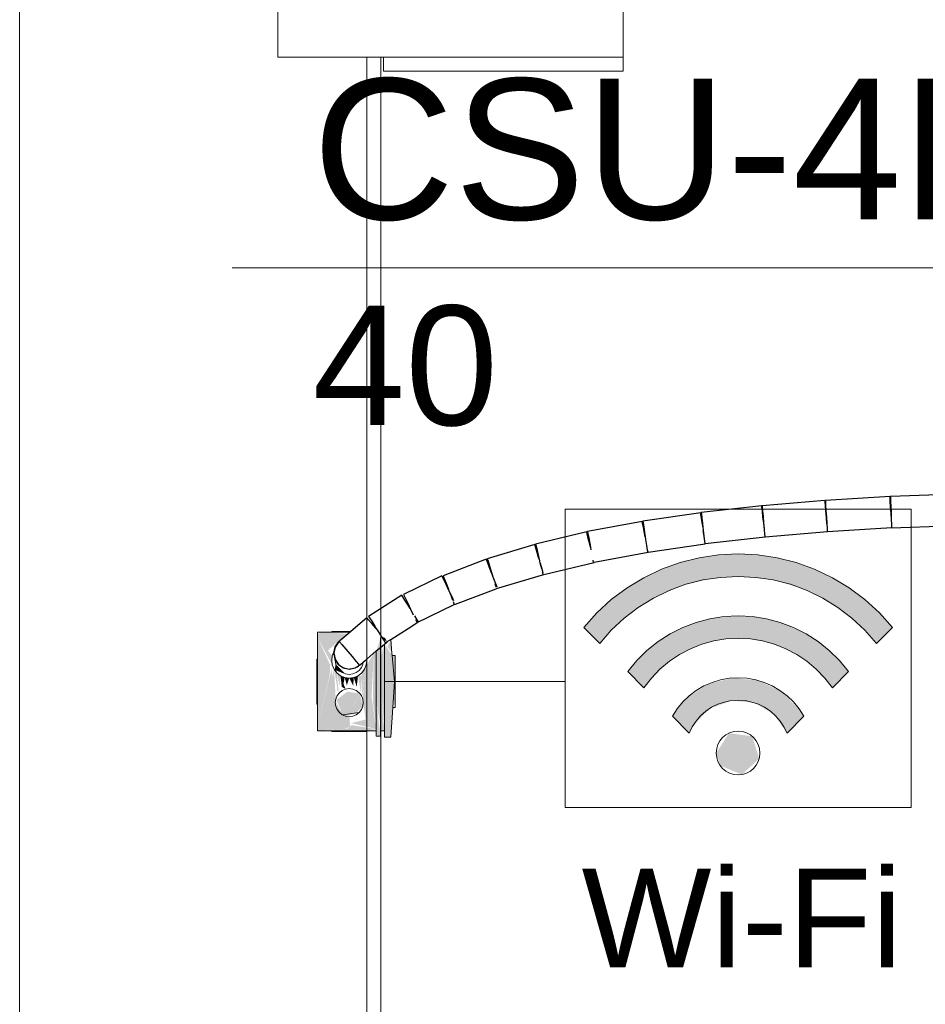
# Model space of a CAD drawing. Header units: millimetres. Extents: x 4476663 to 4477054, y -30323851 to -30323414.
# Tile 136 of 256: x 4476946.38 to 4476947.67, y -30323765.75 to -30323764.35. Entities that reach past the tile are written whole.
import ezdxf

# ---------------------------------------------------------------- set-up
doc = ezdxf.new("R2010")
doc.units = ezdxf.units.MM
doc.linetypes.add('HIDDEN2', pattern=[4.7625, 3.175, -1.5875])
doc.linetypes.add('NULL', pattern=[0])
for name, color, linetype, lineweight in [('CE-Caixa', 9, 'Continuous', 18), ('CE-Condutos (Teto)', 1, 'Continuous', 25), ('CE-Textos fios', 7, 'Continuous', 9), ('DI-Detalhes', 3, 'HIDDEN2', 9), ('IFC-Parede padrão-Contorno', 44, 'Continuous', 5), ('IFC-Parede-Contorno', 42, 'Continuous', 5), ('P-Simbol', 5, 'Continuous', 20)]:
    doc.layers.add(name, color=color, linetype=linetype, lineweight=lineweight)
doc.styles.add('ARIAL', font='arial.ttf')

msp = doc.modelspace()

# ---------------------------------------------------------------- hatches: boundary and pattern name
at = {"layer": 'CE-Caixa', "linetype": 'Continuous'}
for points in [[(4476946.8148, -30323765.2215), (4476946.8088, -30323765.2239), (4476946.8506, -30323765.2235)], [(4476946.8506, -30323765.2235), (4476946.8088, -30323765.2239), (4476946.8088, -30323765.2295), (4476946.8234, -30323765.2473)], [(4476946.8297, -30323765.268), (4476946.8297, -30323765.2551), (4476946.8088, -30323765.2295)], [(4476946.8088, -30323765.2295), (4476946.8088, -30323765.3535), (4476946.8259, -30323765.2833), (4476946.8267, -30323765.2678)], [(4476946.8983, -30323765.2295), (4476946.8923, -30323765.248), (4476946.8923, -30323765.3226), (4476946.8983, -30323765.3535)], [(4476946.9146, -30323765.2514), (4476946.9128, -30323765.2316), (4476946.9084, -30323765.2417)], [(4476946.8878, -30323765.2913), (4476946.8923, -30323765.304), (4476946.8923, -30323765.248), (4476946.8887, -30323765.2511)], [(4476946.8983, -30323765.3038), (4476946.9038, -30323765.3535), (4476946.8989, -30323765.2424)], [(4476946.8994, -30323765.2545), (4476946.9018, -30323765.3077), (4476946.9038, -30323765.3285), (4476946.9038, -30323765.2382)], [(4476946.9038, -30323765.3704), (4476946.9128, -30323765.3704), (4476946.9182, -30323765.2915), (4476946.9149, -30323765.2545), (4476946.9038, -30323765.2382)], [(4476946.8923, -30323765.3592), (4476946.8855, -30323765.3128), (4476946.8887, -30323765.2511), (4476946.8755, -30323765.274), (4476946.8731, -30323765.3164), (4476946.877, -30323765.3456), (4476946.8565, -30323765.3506)], [(4476946.9193, -30323765.2545), (4476946.9149, -30323765.2545), (4476946.9182, -30323765.2915), (4476946.9165, -30323765.3154), (4476946.9193, -30323765.3285)], [(4476946.8296, -30323765.2706), (4476946.8088, -30323765.3535), (4476946.829, -30323765.2849)], [(4476946.8088, -30323765.3535), (4476946.8345, -30323765.3164), (4476946.8322, -30323765.274)], [(4476946.8364, -30323765.2989), (4476946.8361, -30323765.2792), (4476946.8322, -30323765.274)], [(4476946.8345, -30323765.2667), (4476946.833, -30323765.2751), (4476946.8486, -30323765.2808)], [(4476946.872, -30323765.3042), (4476946.8755, -30323765.274), (4476946.8715, -30323765.2792)], [(4476946.8729, -30323765.3138), (4476946.8755, -30323765.274), (4476946.872, -30323765.3045)], [(4476946.8403, -30323765.2985), (4476946.8413, -30323765.2832), (4476946.8361, -30323765.2792)], [(4476946.8387, -30323765.3062), (4476946.8361, -30323765.2792), (4476946.8364, -30323765.3035)], [(4476946.8449, -30323765.2984), (4476946.8473, -30323765.2857), (4476946.8413, -30323765.2832)], [(4476946.8415, -30323765.2849), (4476946.8432, -30323765.2991), (4476946.8486, -30323765.3022)], [(4476946.8538, -30323765.2865), (4476946.8473, -30323765.2857), (4476946.8504, -30323765.297)], [(4476946.8594, -30323765.2973), (4476946.8603, -30323765.2857), (4476946.8538, -30323765.2865)], [(4476946.8644, -30323765.2991), (4476946.8663, -30323765.2832), (4476946.8603, -30323765.2857)], [(4476946.8706, -30323765.3094), (4476946.8716, -30323765.2834), (4476946.8663, -30323765.2832)], [(4476946.8874, -30323765.3208), (4476946.8923, -30323765.3535), (4476946.8923, -30323765.304), (4476946.8878, -30323765.2914)], [(4476946.8983, -30323765.3592), (4476946.9038, -30323765.3615), (4476946.8983, -30323765.3036)], [(4476946.8345, -30323765.3267), (4476946.8345, -30323765.3164), (4476946.8088, -30323765.3535)], [(4476946.8343, -30323765.318), (4476946.8382, -30323765.3345), (4476946.844, -30323765.3388)], [(4476946.851, -30323765.3059), (4476946.8357, -30323765.3176), (4476946.8445, -30323765.3388), (4476946.8519, -30323765.3378), (4476946.8688, -30323765.3085)], [(4476946.8688, -30323765.3085), (4476946.8519, -30323765.3378), (4476946.8548, -30323765.3374)], [(4476946.8635, -30323765.3363), (4476946.8731, -30323765.3267), (4476946.869, -30323765.3088), (4476946.8548, -30323765.3374)], [(4476946.9038, -30323765.3535), (4476946.9038, -30323765.3285), (4476946.9018, -30323765.3079)], [(4476946.8478, -30323765.3589), (4476946.8549, -30323765.3555), (4476946.8543, -30323765.3432), (4476946.8345, -30323765.3267), (4476946.8088, -30323765.3535), (4476946.8088, -30323765.3592)], [(4476946.8923, -30323765.3675), (4476946.8983, -30323765.3693), (4476946.8931, -30323765.3268)], [(4476946.8486, -30323765.3408), (4476946.868, -30323765.3357), (4476946.8438, -30323765.3389)], [(4476946.8088, -30323765.3592), (4476946.8088, -30323765.3615), (4476946.8506, -30323765.3588)], [(4476946.8148, -30323765.3615), (4476946.8574, -30323765.3615), (4476946.8923, -30323765.3592), (4476946.8574, -30323765.3535), (4476946.8506, -30323765.3588)], [(4476946.8574, -30323765.3615), (4476946.8788, -30323765.3615), (4476946.8923, -30323765.3592)]]:
    msp.add_hatch(color=163, dxfattribs=at).paths.add_polyline_path(points)
at = {"layer": 'P-Simbol', "linetype": 'Continuous'}
for points in [[(4476947.1873, -30323765.2146), (4476947.2101, -30323765.2374), (4476947.2194, -30323765.2263), (4476947.2512, -30323765.1963), (4476947.2878, -30323765.1722), (4476947.328, -30323765.1549), (4476947.3706, -30323765.1448), (4476947.4143, -30323765.1422), (4476947.4577, -30323765.1473), (4476947.4997, -30323765.1598), (4476947.5388, -30323765.1794), (4476947.5739, -30323765.2056), (4476947.604, -30323765.2374), (4476947.6267, -30323765.2146), (4476947.6103, -30323765.1962), (4476947.5924, -30323765.1792), (4476947.573, -30323765.1639), (4476947.5524, -30323765.1503), (4476947.5307, -30323765.1385), (4476947.508, -30323765.1287), (4476947.4846, -30323765.1209), (4476947.4605, -30323765.1152), (4476947.4361, -30323765.1116), (4476947.4115, -30323765.1101), (4476947.3868, -30323765.1108), (4476947.3622, -30323765.1137), (4476947.338, -30323765.1186), (4476947.3144, -30323765.1257), (4476947.2914, -30323765.1348), (4476947.2693, -30323765.1458), (4476947.2483, -30323765.1588), (4476947.2285, -30323765.1735), (4476947.21, -30323765.1899)], [(4476947.5411, -30323765.3003), (4476947.564, -30323765.2774), (4476947.5533, -30323765.2641), (4476947.5287, -30323765.2407), (4476947.5003, -30323765.2219), (4476947.4692, -30323765.2083), (4476947.4361, -30323765.2003), (4476947.4022, -30323765.1982), (4476947.3684, -30323765.202), (4476947.3357, -30323765.2116), (4476947.3053, -30323765.2267), (4476947.2779, -30323765.2469), (4476947.25, -30323765.2774), (4476947.273, -30323765.3003), (4476947.2922, -30323765.2773), (4476947.3141, -30323765.2591), (4476947.3388, -30323765.245), (4476947.3656, -30323765.2354), (4476947.3936, -30323765.2306), (4476947.422, -30323765.2308), (4476947.45, -30323765.2359), (4476947.4767, -30323765.2457), (4476947.5012, -30323765.26), (4476947.5229, -30323765.2784)], [(4476947.3136, -30323765.3409), (4476947.3375, -30323765.3648), (4476947.3439, -30323765.3525), (4476947.367, -30323765.3297), (4476947.3976, -30323765.3187), (4476947.43, -30323765.3217), (4476947.458, -30323765.3381), (4476947.4766, -30323765.3648), (4476947.5005, -30323765.3409), (4476947.4956, -30323765.3329), (4476947.4696, -30323765.3063), (4476947.4361, -30323765.2901), (4476947.3991, -30323765.2864), (4476947.363, -30323765.2955), (4476947.3323, -30323765.3165)], [(4476947.3759, -30323765.3932), (4476947.3815, -30323765.411), (4476947.4124, -30323765.4238), (4476947.4371, -30323765.4013), (4476947.427, -30323765.3694), (4476947.3939, -30323765.365)]]:
    msp.add_hatch(color=5, dxfattribs=at).paths.add_polyline_path(points)

# ---------------------------------------------------------------- linework, layer by layer
at = {"layer": 'CE-Caixa'}
for p, q in [((4476946.8297, -30323765.2206), (4476946.8288, -30323765.2206)), ((4476946.8288, -30323765.2206), (4476946.8288, -30323765.2215)), ((4476946.8322, -30323765.2206), (4476946.8297, -30323765.2206)), ((4476946.8361, -30323765.2206), (4476946.8322, -30323765.2206)), ((4476946.8413, -30323765.2206), (4476946.8361, -30323765.2206)), ((4476946.8473, -30323765.2206), (4476946.8413, -30323765.2206)), ((4476946.8538, -30323765.2206), (4476946.8473, -30323765.2206)), ((4476946.856, -30323765.2206), (4476946.8538, -30323765.2206)), ((4476946.8923, -30323765.2162), (4476946.8923, -30323765.2166)), ((4476946.8088, -30323765.2215), (4476946.8088, -30323765.2239)), ((4476946.8148, -30323765.2215), (4476946.8088, -30323765.2215)), ((4476946.8088, -30323765.2239), (4476946.8088, -30323765.2295)), ((4476946.8088, -30323765.2295), (4476946.8088, -30323765.2595)), ((4476946.8285, -30323765.2215), (4476946.8148, -30323765.2215)), ((4476946.8288, -30323765.2215), (4476946.8285, -30323765.2215)), ((4476946.8549, -30323765.2215), (4476946.8288, -30323765.2215)), ((4476946.8288, -30323765.2215), (4476946.8297, -30323765.2215)), ((4476946.8297, -30323765.2215), (4476946.8322, -30323765.2215)), ((4476946.8322, -30323765.2215), (4476946.8361, -30323765.2215)), ((4476946.8361, -30323765.2215), (4476946.8413, -30323765.2215)), ((4476946.8413, -30323765.2215), (4476946.8473, -30323765.2215)), ((4476946.8473, -30323765.2215), (4476946.8538, -30323765.2215)), ((4476946.8538, -30323765.2215), (4476946.8549, -30323765.2215)), ((4476946.8983, -30323765.2429), (4476946.8983, -30323765.2295)), ((4476946.9146, -30323765.2514), (4476946.9128, -30323765.2316)), ((4476946.8923, -30323765.248), (4476946.8923, -30323765.2604)), ((4476946.8923, -30323765.2804), (4476946.8923, -30323765.248)), ((4476946.8983, -30323765.2604), (4476946.8983, -30323765.2429)), ((4476946.8983, -30323765.2429), (4476946.8983, -30323765.3036)), ((4476946.9038, -30323765.2382), (4476946.9038, -30323765.2545)), ((4476946.9038, -30323765.2545), (4476946.9038, -30323765.2382)), ((4476946.8079, -30323765.2606), (4476946.8088, -30323765.2595)), ((4476946.8079, -30323765.2595), (4476946.8079, -30323765.2601)), ((4476946.8088, -30323765.2595), (4476946.8079, -30323765.2595)), ((4476946.8079, -30323765.2601), (4476946.8079, -30323765.2606)), ((4476946.8079, -30323765.2606), (4476946.8079, -30323765.2622)), ((4476946.8088, -30323765.2606), (4476946.8079, -30323765.2606)), ((4476946.8079, -30323765.2622), (4476946.8079, -30323765.2638)), ((4476946.8088, -30323765.2595), (4476946.8088, -30323765.2606)), ((4476946.8088, -30323765.2606), (4476946.8088, -30323765.2665)), ((4476946.8088, -30323765.2622), (4476946.8088, -30323765.2606)), ((4476946.8088, -30323765.2638), (4476946.8088, -30323765.2622)), ((4476946.8288, -30323765.2615), (4476946.8297, -30323765.2551)), ((4476946.8297, -30323765.268), (4476946.8288, -30323765.2615)), ((4476946.8297, -30323765.2551), (4476946.8316, -30323765.2503)), ((4476946.8338, -30323765.2613), (4476946.8339, -30323765.2611)), ((4476946.8338, -30323765.2615), (4476946.8338, -30323765.2613)), ((4476946.8345, -30323765.2667), (4476946.8338, -30323765.2615)), ((4476946.8788, -30323765.2615), (4476946.878, -30323765.268)), ((4476946.8786, -30323765.2597), (4476946.8788, -30323765.2615)), ((4476946.8923, -30323765.2604), (4476946.8923, -30323765.2915)), ((4476946.8983, -30323765.2915), (4476946.8983, -30323765.2604)), ((4476946.9038, -30323765.2545), (4476946.9038, -30323765.2915)), ((4476946.9038, -30323765.3101), (4476946.9038, -30323765.2545)), ((4476946.9146, -30323765.2514), (4476946.9146, -30323765.2514)), ((4476946.9146, -30323765.2514), (4476946.9146, -30323765.2514)), ((4476946.9149, -30323765.2545), (4476946.9146, -30323765.2514)), ((4476946.9182, -30323765.2915), (4476946.9149, -30323765.2545)), ((4476946.9193, -30323765.2545), (4476946.9149, -30323765.2545)), ((4476946.9193, -30323765.2747), (4476946.9193, -30323765.2545)), ((4476946.8079, -30323765.2638), (4476946.8079, -30323765.2664)), ((4476946.8079, -30323765.2665), (4476946.8079, -30323765.2674)), ((4476946.8088, -30323765.2665), (4476946.8079, -30323765.2665)), ((4476946.8079, -30323765.2674), (4476946.8079, -30323765.2699)), ((4476946.8079, -30323765.2699), (4476946.8079, -30323765.2739)), ((4476946.8079, -30323765.2739), (4476946.8079, -30323765.279)), ((4476946.8088, -30323765.2664), (4476946.8088, -30323765.2638)), ((4476946.8088, -30323765.2665), (4476946.8088, -30323765.3165)), ((4476946.8088, -30323765.2674), (4476946.8088, -30323765.2665)), ((4476946.8088, -30323765.2699), (4476946.8088, -30323765.2674)), ((4476946.8088, -30323765.2739), (4476946.8088, -30323765.2699)), ((4476946.8088, -30323765.279), (4476946.8088, -30323765.2739)), ((4476946.8322, -30323765.274), (4476946.8297, -30323765.268)), ((4476946.8361, -30323765.2792), (4476946.8322, -30323765.274)), ((4476946.8365, -30323765.2715), (4476946.8345, -30323765.2667)), ((4476946.8397, -30323765.2757), (4476946.8365, -30323765.2715)), ((4476946.8438, -30323765.2789), (4476946.8397, -30323765.2757)), ((4476946.868, -30323765.2757), (4476946.8638, -30323765.2789)), ((4476946.8711, -30323765.2715), (4476946.868, -30323765.2757)), ((4476946.8731, -30323765.2667), (4476946.8711, -30323765.2715)), ((4476946.8755, -30323765.274), (4476946.8715, -30323765.2792)), ((4476946.8735, -30323765.264), (4476946.8731, -30323765.2667)), ((4476946.878, -30323765.268), (4476946.8755, -30323765.274)), ((4476946.9193, -30323765.3041), (4476946.9193, -30323765.2747)), ((4476946.8079, -30323765.279), (4476946.8079, -30323765.2851)), ((4476946.8079, -30323765.2851), (4476946.8079, -30323765.2915)), ((4476946.8088, -30323765.2851), (4476946.8088, -30323765.279)), ((4476946.8088, -30323765.2915), (4476946.8088, -30323765.2851)), ((4476946.8413, -30323765.2832), (4476946.8361, -30323765.2792)), ((4476946.8473, -30323765.2857), (4476946.8413, -30323765.2832)), ((4476946.8486, -30323765.2808), (4476946.8438, -30323765.2789)), ((4476946.8538, -30323765.2865), (4476946.8473, -30323765.2857)), ((4476946.8538, -30323765.2815), (4476946.8486, -30323765.2808)), ((4476946.859, -30323765.2808), (4476946.8538, -30323765.2815)), ((4476946.8603, -30323765.2857), (4476946.8538, -30323765.2865)), ((4476946.8638, -30323765.2789), (4476946.859, -30323765.2808)), ((4476946.8663, -30323765.2832), (4476946.8603, -30323765.2857)), ((4476946.8715, -30323765.2792), (4476946.8663, -30323765.2832)), ((4476946.8923, -30323765.2966), (4476946.8923, -30323765.2804)), ((4476946.8079, -30323765.2915), (4476946.8079, -30323765.298)), ((4476946.8079, -30323765.298), (4476946.8079, -30323765.304)), ((4476946.8079, -30323765.304), (4476946.8079, -30323765.3092)), ((4476946.8088, -30323765.298), (4476946.8088, -30323765.2915)), ((4476946.8088, -30323765.304), (4476946.8088, -30323765.298)), ((4476946.8088, -30323765.3092), (4476946.8088, -30323765.304)), ((4476946.8397, -30323765.3074), (4476946.8438, -30323765.3042)), ((4476946.8438, -30323765.3042), (4476946.8486, -30323765.3022)), ((4476946.8486, -30323765.3022), (4476946.8538, -30323765.3015)), ((4476946.8538, -30323765.3015), (4476946.859, -30323765.3022)), ((4476946.859, -30323765.3022), (4476946.8638, -30323765.3042)), ((4476946.8638, -30323765.3042), (4476946.868, -30323765.3074)), ((4476946.8923, -30323765.2915), (4476946.8923, -30323765.3226)), ((4476946.8923, -30323765.2967), (4476946.8923, -30323765.2966)), ((4476946.8923, -30323765.304), (4476946.8923, -30323765.2967)), ((4476946.8923, -30323765.317), (4476946.8923, -30323765.304)), ((4476946.8983, -30323765.3226), (4476946.8983, -30323765.2915)), ((4476946.8983, -30323765.3036), (4476946.8983, -30323765.3535)), ((4476946.9038, -30323765.2915), (4476946.9038, -30323765.3285)), ((4476946.9157, -30323765.3285), (4476946.9182, -30323765.2915)), ((4476946.9193, -30323765.3285), (4476946.9193, -30323765.3041)), ((4476946.8079, -30323765.3092), (4476946.8079, -30323765.3132)), ((4476946.8079, -30323765.3132), (4476946.8079, -30323765.3157)), ((4476946.8079, -30323765.3157), (4476946.8079, -30323765.3165)), ((4476946.8079, -30323765.3165), (4476946.8088, -30323765.3165)), ((4476946.8079, -30323765.3167), (4476946.8079, -30323765.3192)), ((4476946.8088, -30323765.3132), (4476946.8088, -30323765.3092)), ((4476946.8088, -30323765.3157), (4476946.8088, -30323765.3132)), ((4476946.8088, -30323765.3165), (4476946.8088, -30323765.3157)), ((4476946.8088, -30323765.3165), (4476946.8088, -30323765.3235)), ((4476946.8088, -30323765.3192), (4476946.8088, -30323765.3167)), ((4476946.8338, -30323765.3215), (4476946.8345, -30323765.3164)), ((4476946.8345, -30323765.3164), (4476946.8365, -30323765.3115)), ((4476946.8365, -30323765.3115), (4476946.8397, -30323765.3074)), ((4476946.868, -30323765.3074), (4476946.8711, -30323765.3115)), ((4476946.8711, -30323765.3115), (4476946.8731, -30323765.3164)), ((4476946.8731, -30323765.3164), (4476946.8738, -30323765.3215)), ((4476946.8923, -30323765.3271), (4476946.8923, -30323765.317)), ((4476946.9038, -30323765.3103), (4476946.9038, -30323765.3101)), ((4476946.9038, -30323765.3285), (4476946.9038, -30323765.3103)), ((4476946.8079, -30323765.3192), (4476946.8079, -30323765.3208)), ((4476946.8079, -30323765.3208), (4476946.8079, -30323765.3224)), ((4476946.8079, -30323765.3224), (4476946.8079, -30323765.323)), ((4476946.8079, -30323765.323), (4476946.8079, -30323765.3235)), ((4476946.8079, -30323765.3235), (4476946.8088, -30323765.3235)), ((4476946.8088, -30323765.3208), (4476946.8088, -30323765.3192)), ((4476946.8088, -30323765.3224), (4476946.8088, -30323765.3208)), ((4476946.8088, -30323765.323), (4476946.8088, -30323765.3224)), ((4476946.8088, -30323765.3235), (4476946.8088, -30323765.323)), ((4476946.8088, -30323765.3235), (4476946.8088, -30323765.3535)), ((4476946.8345, -30323765.3267), (4476946.8338, -30323765.3215)), ((4476946.8365, -30323765.3315), (4476946.8345, -30323765.3267)), ((4476946.8397, -30323765.3357), (4476946.8365, -30323765.3315)), ((4476946.8711, -30323765.3315), (4476946.868, -30323765.3357)), ((4476946.8731, -30323765.3267), (4476946.8711, -30323765.3315)), ((4476946.8738, -30323765.3215), (4476946.8731, -30323765.3267)), ((4476946.8923, -30323765.3226), (4476946.8923, -30323765.3271)), ((4476946.8923, -30323765.3364), (4476946.8923, -30323765.3271)), ((4476946.8923, -30323765.3271), (4476946.8923, -30323765.3364)), ((4476946.8983, -30323765.3535), (4476946.8983, -30323765.3226)), ((4476946.9038, -30323765.3285), (4476946.9038, -30323765.3615)), ((4476946.9038, -30323765.3535), (4476946.9038, -30323765.3285)), ((4476946.9128, -30323765.3704), (4476946.9157, -30323765.3285)), ((4476946.9157, -30323765.3285), (4476946.9193, -30323765.3285)), ((4476946.8438, -30323765.3389), (4476946.8397, -30323765.3357)), ((4476946.868, -30323765.3357), (4476946.8438, -30323765.3389)), ((4476946.8438, -30323765.3389), (4476946.8486, -30323765.3408)), ((4476946.8486, -30323765.3408), (4476946.8438, -30323765.3389)), ((4476946.8486, -30323765.3408), (4476946.8538, -30323765.3415)), ((4476946.8538, -30323765.3415), (4476946.8486, -30323765.3408)), ((4476946.8538, -30323765.3415), (4476946.859, -30323765.3408)), ((4476946.859, -30323765.3408), (4476946.8538, -30323765.3415)), ((4476946.859, -30323765.3408), (4476946.8638, -30323765.3389)), ((4476946.8638, -30323765.3389), (4476946.859, -30323765.3408)), ((4476946.8638, -30323765.3389), (4476946.868, -30323765.3357)), ((4476946.868, -30323765.3357), (4476946.8638, -30323765.3389)), ((4476946.8923, -30323765.3535), (4476946.8923, -30323765.3364)), ((4476946.8923, -30323765.3364), (4476946.8923, -30323765.3535)), ((4476946.8088, -30323765.3535), (4476946.8088, -30323765.3592)), ((4476946.8088, -30323765.3592), (4476946.8088, -30323765.3615)), ((4476946.8923, -30323765.3592), (4476946.8923, -30323765.3535)), ((4476946.8923, -30323765.3535), (4476946.8923, -30323765.3569)), ((4476946.8923, -30323765.3569), (4476946.8923, -30323765.3599)), ((4476946.8923, -30323765.3615), (4476946.8923, -30323765.3592)), ((4476946.8923, -30323765.3599), (4476946.8923, -30323765.3615)), ((4476946.8983, -30323765.3535), (4476946.8983, -30323765.3592)), ((4476946.8983, -30323765.3569), (4476946.8983, -30323765.3535)), ((4476946.8983, -30323765.3599), (4476946.8983, -30323765.3569)), ((4476946.8983, -30323765.3592), (4476946.8983, -30323765.3615)), ((4476946.8983, -30323765.3615), (4476946.8983, -30323765.3599)), ((4476946.9038, -30323765.3592), (4476946.9038, -30323765.3535)), ((4476946.9038, -30323765.3615), (4476946.9038, -30323765.3592)), ((4476946.8088, -30323765.3615), (4476946.8148, -30323765.3615)), ((4476946.8148, -30323765.3615), (4476946.8288, -30323765.3615)), ((4476946.8288, -30323765.3615), (4476946.8574, -30323765.3615)), ((4476946.8288, -30323765.3615), (4476946.8288, -30323765.3624)), ((4476946.8297, -30323765.3615), (4476946.8288, -30323765.3615)), ((4476946.8288, -30323765.3624), (4476946.8297, -30323765.3624)), ((4476946.8322, -30323765.3615), (4476946.8297, -30323765.3615)), ((4476946.8297, -30323765.3624), (4476946.8322, -30323765.3624)), ((4476946.8361, -30323765.3615), (4476946.8322, -30323765.3615)), ((4476946.8322, -30323765.3624), (4476946.8361, -30323765.3624)), ((4476946.8413, -30323765.3615), (4476946.8361, -30323765.3615)), ((4476946.8361, -30323765.3624), (4476946.8413, -30323765.3624)), ((4476946.8473, -30323765.3615), (4476946.8413, -30323765.3615)), ((4476946.8413, -30323765.3624), (4476946.8473, -30323765.3624)), ((4476946.8538, -30323765.3615), (4476946.8473, -30323765.3615)), ((4476946.8473, -30323765.3624), (4476946.8538, -30323765.3624)), ((4476946.8603, -30323765.3615), (4476946.8538, -30323765.3615)), ((4476946.8538, -30323765.3624), (4476946.8603, -30323765.3624)), ((4476946.8574, -30323765.3615), (4476946.8788, -30323765.3615)), ((4476946.8663, -30323765.3615), (4476946.8603, -30323765.3615)), ((4476946.8603, -30323765.3624), (4476946.8663, -30323765.3624)), ((4476946.8715, -30323765.3615), (4476946.8663, -30323765.3615)), ((4476946.8663, -30323765.3624), (4476946.8715, -30323765.3624)), ((4476946.8755, -30323765.3615), (4476946.8715, -30323765.3615)), ((4476946.8715, -30323765.3624), (4476946.8755, -30323765.3624)), ((4476946.878, -30323765.3615), (4476946.8755, -30323765.3615)), ((4476946.8755, -30323765.3624), (4476946.878, -30323765.3624)), ((4476946.8788, -30323765.3615), (4476946.878, -30323765.3615)), ((4476946.878, -30323765.3624), (4476946.8788, -30323765.3624)), ((4476946.8788, -30323765.3615), (4476946.8923, -30323765.3615)), ((4476946.8788, -30323765.3624), (4476946.8788, -30323765.3615)), ((4476946.8923, -30323765.3615), (4476946.8923, -30323765.3624)), ((4476946.8923, -30323765.3624), (4476946.8923, -30323765.3643)), ((4476946.8923, -30323765.3643), (4476946.8923, -30323765.3654)), ((4476946.8923, -30323765.3654), (4476946.8923, -30323765.3657)), ((4476946.8923, -30323765.3657), (4476946.8923, -30323765.3675)), ((4476946.8923, -30323765.3675), (4476946.8923, -30323765.3693)), ((4476946.8923, -30323765.3693), (4476946.8983, -30323765.3693)), ((4476946.8983, -30323765.3615), (4476946.9038, -30323765.3615)), ((4476946.8983, -30323765.3624), (4476946.8983, -30323765.3615)), ((4476946.8983, -30323765.3643), (4476946.8983, -30323765.3624)), ((4476946.8983, -30323765.3654), (4476946.8983, -30323765.3643)), ((4476946.8983, -30323765.3657), (4476946.8983, -30323765.3654)), ((4476946.8983, -30323765.3675), (4476946.8983, -30323765.3657)), ((4476946.8983, -30323765.3693), (4476946.8983, -30323765.3675)), ((4476946.9038, -30323765.3615), (4476946.9038, -30323765.3704)), ((4476946.9038, -30323765.3704), (4476946.9128, -30323765.3704))]:
    msp.add_line(p, q, dxfattribs=at)
at = {"layer": 'CE-Condutos (Teto)'}
for p, q in [((4476947.5306, -30323765.0341), (4476947.4413, -30323765.0416)), ((4476947.5307, -30323765.0358), (4476947.5306, -30323765.0341)), ((4476947.5312, -30323765.0411), (4476947.5307, -30323765.0358)), ((4476947.6231, -30323765.0286), (4476947.5311, -30323765.034)), ((4476947.5311, -30323765.034), (4476947.5312, -30323765.0356)), ((4476947.5312, -30323765.0356), (4476947.5315, -30323765.0407)), ((4476947.6232, -30323765.0301), (4476947.6231, -30323765.0286)), ((4476947.6235, -30323765.0352), (4476947.6232, -30323765.0301)), ((4476947.624, -30323765.043), (4476947.6235, -30323765.0352)), ((4476947.7177, -30323765.025), (4476947.6236, -30323765.0286)), ((4476947.6236, -30323765.0286), (4476947.6236, -30323765.0299)), ((4476947.6236, -30323765.0299), (4476947.6238, -30323765.0349)), ((4476947.6238, -30323765.0349), (4476947.6241, -30323765.0426)), ((4476947.3538, -30323765.0515), (4476947.2715, -30323765.0636)), ((4476947.3541, -30323765.0538), (4476947.3538, -30323765.0515)), ((4476947.4406, -30323765.0416), (4476947.3545, -30323765.0514)), ((4476947.3545, -30323765.0514), (4476947.3548, -30323765.0533)), ((4476947.4409, -30323765.0436), (4476947.4406, -30323765.0416)), ((4476947.4415, -30323765.0491), (4476947.4409, -30323765.0436)), ((4476947.4413, -30323765.0416), (4476947.4414, -30323765.0433)), ((4476947.4414, -30323765.0433), (4476947.4419, -30323765.0486)), ((4476947.4424, -30323765.0572), (4476947.4415, -30323765.0491)), ((4476947.4419, -30323765.0486), (4476947.4425, -30323765.0565)), ((4476947.5319, -30323765.049), (4476947.5312, -30323765.0411)), ((4476947.5315, -30323765.0407), (4476947.532, -30323765.0485)), ((4476947.5326, -30323765.0582), (4476947.5319, -30323765.049)), ((4476947.532, -30323765.0485), (4476947.5326, -30323765.0577)), ((4476947.6245, -30323765.0522), (4476947.624, -30323765.043)), ((4476947.6241, -30323765.0426), (4476947.6245, -30323765.0518)), ((4476947.6245, -30323765.0518), (4476947.6248, -30323765.0608)), ((4476947.6251, -30323765.0612), (4476947.6245, -30323765.0522)), ((4476947.2706, -30323765.0638), (4476947.1927, -30323765.0784)), ((4476947.2711, -30323765.0664), (4476947.2706, -30323765.0638)), ((4476947.2723, -30323765.0723), (4476947.2711, -30323765.0664)), ((4476947.2715, -30323765.0636), (4476947.2718, -30323765.0658)), ((4476947.2718, -30323765.0658), (4476947.2727, -30323765.0716)), ((4476947.355, -30323765.0595), (4476947.3541, -30323765.0538)), ((4476947.3548, -30323765.0533), (4476947.3554, -30323765.0588)), ((4476947.3562, -30323765.0676), (4476947.355, -30323765.0595)), ((4476947.3554, -30323765.0588), (4476947.3563, -30323765.0669)), ((4476947.4434, -30323765.0664), (4476947.4424, -30323765.0572)), ((4476947.4425, -30323765.0565), (4476947.4433, -30323765.0658)), ((4476947.4433, -30323765.0658), (4476947.4441, -30323765.0746)), ((4476947.4444, -30323765.0752), (4476947.4434, -30323765.0664)), ((4476947.5326, -30323765.0577), (4476947.5331, -30323765.0667)), ((4476947.5334, -30323765.0671), (4476947.5326, -30323765.0582)), ((4476947.5331, -30323765.0667), (4476947.5335, -30323765.0739)), ((4476947.6248, -30323765.0608), (4476947.6251, -30323765.0681)), ((4476947.6255, -30323765.0684), (4476947.6251, -30323765.0612)), ((4476947.1917, -30323765.0787), (4476947.1188, -30323765.0961)), ((4476947.1924, -30323765.0817), (4476947.1917, -30323765.0787)), ((4476947.1927, -30323765.0784), (4476947.1932, -30323765.081)), ((4476947.2738, -30323765.0806), (4476947.2723, -30323765.0723)), ((4476947.2727, -30323765.0716), (4476947.2739, -30323765.0797)), ((4476947.2747, -30323765.0856), (4476947.2738, -30323765.0806)), ((4476947.2739, -30323765.0797), (4476947.2747, -30323765.0856)), ((4476947.3571, -30323765.0736), (4476947.3562, -30323765.0676)), ((4476947.3563, -30323765.0669), (4476947.3573, -30323765.0761)), ((4476947.3573, -30323765.0761), (4476947.3583, -30323765.0849)), ((4476947.3588, -30323765.0855), (4476947.3575, -30323765.0768)), ((4476947.4452, -30323765.082), (4476947.4444, -30323765.0752)), ((4476947.4456, -30323765.0856), (4476947.5343, -30323765.0781)), ((4476947.5337, -30323765.0766), (4476947.5338, -30323765.078)), ((4476947.5338, -30323765.078), (4476947.5343, -30323765.078)), ((4476947.5343, -30323765.078), (4476947.534, -30323765.0742)), ((4476947.5343, -30323765.078), (4476947.6025, -30323765.0739)), ((4476947.5343, -30323765.0781), (4476947.5343, -30323765.078)), ((4476947.6025, -30323765.0739), (4476947.6257, -30323765.0725)), ((4476947.6251, -30323765.0681), (4476947.6252, -30323765.0714)), ((4476947.6252, -30323765.0714), (4476947.6253, -30323765.0724)), ((4476947.6253, -30323765.0731), (4476947.7166, -30323765.0696)), ((4476947.6253, -30323765.0726), (4476947.6253, -30323765.0731)), ((4476947.6257, -30323765.0725), (4476947.6255, -30323765.0684)), ((4476947.1939, -30323765.088), (4476947.1924, -30323765.0817)), ((4476947.1932, -30323765.081), (4476947.1944, -30323765.087)), ((4476947.1959, -30323765.0963), (4476947.1939, -30323765.088)), ((4476947.1944, -30323765.087), (4476947.1959, -30323765.0953)), ((4476947.2747, -30323765.0856), (4476947.2752, -30323765.0889)), ((4476947.2771, -30323765.0982), (4476947.2755, -30323765.0898)), ((4476947.3583, -30323765.0849), (4476947.3591, -30323765.0917)), ((4476947.3598, -30323765.0921), (4476947.3588, -30323765.0855)), ((4476947.3591, -30323765.0917), (4476947.3595, -30323765.0954)), ((4476947.3602, -30323765.0953), (4476947.4456, -30323765.0857)), ((4476947.4446, -30323765.0817), (4476947.445, -30323765.0856)), ((4476947.445, -30323765.0856), (4476947.4456, -30323765.0856)), ((4476947.4456, -30323765.0857), (4476947.4456, -30323765.0856)), ((4476947.1176, -30323765.0966), (4476947.0502, -30323765.1169)), ((4476947.1186, -30323765.1001), (4476947.1176, -30323765.0966)), ((4476947.1206, -30323765.1066), (4476947.1186, -30323765.1001)), ((4476947.1188, -30323765.0961), (4476947.1195, -30323765.0991)), ((4476947.1195, -30323765.0991), (4476947.121, -30323765.1053)), ((4476947.1231, -30323765.115), (4476947.1206, -30323765.1066)), ((4476947.121, -30323765.1053), (4476947.123, -30323765.1137)), ((4476947.1959, -30323765.0953), (4476947.1969, -30323765.1003)), ((4476947.1969, -30323765.1003), (4476947.1959, -30323765.0963)), ((4476947.1969, -30323765.1003), (4476947.1976, -30323765.1044)), ((4476947.202, -30323765.122), (4476947.2789, -30323765.1075)), ((4476947.2783, -30323765.1045), (4476947.2771, -30323765.0982)), ((4476947.2775, -30323765.1042), (4476947.278, -30323765.1076)), ((4476947.278, -30323765.1076), (4476947.2788, -30323765.1074)), ((4476947.2788, -30323765.1074), (4476947.2783, -30323765.1045)), ((4476947.2788, -30323765.1074), (4476947.3603, -30323765.0955)), ((4476947.2789, -30323765.1075), (4476947.2788, -30323765.1074)), ((4476947.3595, -30323765.0954), (4476947.3602, -30323765.0953)), ((4476947.3603, -30323765.0955), (4476947.3602, -30323765.0953)), ((4476947.0488, -30323765.1177), (4476946.9875, -30323765.141)), ((4476947.0503, -30323765.1217), (4476947.0488, -30323765.1177)), ((4476947.0502, -30323765.1169), (4476947.0512, -30323765.1203)), ((4476947.0529, -30323765.1284), (4476947.0503, -30323765.1217)), ((4476947.0512, -30323765.1203), (4476947.0532, -30323765.1268)), ((4476947.123, -30323765.1137), (4476947.1239, -30323765.1177)), ((4476947.1239, -30323765.1177), (4476947.1231, -30323765.115)), ((4476947.1239, -30323765.1177), (4476947.1251, -30323765.1228)), ((4476947.1251, -30323765.1228), (4476947.1271, -30323765.1309)), ((4476947.1304, -30323765.1391), (4476947.202, -30323765.1221)), ((4476947.2004, -30323765.119), (4476947.2004, -30323765.1191)), ((4476947.2004, -30323765.1191), (4476947.201, -30323765.1222)), ((4476947.201, -30323765.1222), (4476947.202, -30323765.122)), ((4476947.202, -30323765.1221), (4476947.202, -30323765.122)), ((4476947.0561, -30323765.1368), (4476947.0529, -30323765.1284)), ((4476947.0532, -30323765.1268), (4476947.0557, -30323765.1352)), ((4476947.0557, -30323765.1352), (4476947.0565, -30323765.138)), ((4476947.1281, -30323765.1317), (4476947.1258, -30323765.1239)), ((4476947.1298, -30323765.1371), (4476947.1281, -30323765.1317)), ((4476947.1282, -30323765.1359), (4476947.1285, -30323765.1368)), ((4476946.9855, -30323765.1412), (4476946.9309, -30323765.1677)), ((4476946.986, -30323765.1423), (4476946.9855, -30323765.1412)), ((4476946.9882, -30323765.1468), (4476946.986, -30323765.1423)), ((4476946.9875, -30323765.141), (4476946.989, -30323765.145)), ((4476946.9916, -30323765.1537), (4476946.9882, -30323765.1468)), ((4476946.989, -30323765.145), (4476946.9916, -30323765.1517)), ((4476947.0565, -30323765.138), (4476947.0561, -30323765.1368)), ((4476947.0565, -30323765.138), (4476947.0584, -30323765.1441)), ((4476947.0594, -30323765.1454), (4476947.0565, -30323765.138)), ((4476947.0621, -30323765.1527), (4476947.0594, -30323765.1454)), ((4476947.0634, -30323765.1593), (4476947.1304, -30323765.1392)), ((4476947.1285, -30323765.1368), (4476947.1291, -30323765.1394)), ((4476947.1291, -30323765.1394), (4476947.1304, -30323765.1391)), ((4476947.1304, -30323765.1392), (4476947.1304, -30323765.1391)), ((4476946.9916, -30323765.1517), (4476946.9948, -30323765.1601)), ((4476946.9956, -30323765.162), (4476946.9916, -30323765.1537)), ((4476946.9948, -30323765.1601), (4476946.9952, -30323765.1613)), ((4476946.9952, -30323765.1613), (4476946.9981, -30323765.1687)), ((4476946.9995, -30323765.1701), (4476946.9956, -30323765.162)), ((4476947.0051, -30323765.1815), (4476947.063, -30323765.1595)), ((4476947.0607, -30323765.152), (4476947.0618, -30323765.1555)), ((4476947.0618, -30323765.1555), (4476947.0624, -30323765.1574)), ((4476947.064, -30323765.1575), (4476947.0621, -30323765.1527)), ((4476947.063, -30323765.1594), (4476947.0634, -30323765.1593)), ((4476947.063, -30323765.1595), (4476947.0634, -30323765.1593)), ((4476946.9287, -30323765.1689), (4476946.8813, -30323765.1989)), ((4476946.9299, -30323765.1709), (4476946.9287, -30323765.1689)), ((4476946.933, -30323765.1758), (4476946.9299, -30323765.1709)), ((4476946.9309, -30323765.1677), (4476946.9314, -30323765.1689)), ((4476946.9314, -30323765.1689), (4476946.9336, -30323765.1733)), ((4476946.9374, -30323765.1827), (4476946.933, -30323765.1758)), ((4476946.9336, -30323765.1733), (4476946.937, -30323765.1803)), ((4476946.9981, -30323765.1687), (4476947.0009, -30323765.176)), ((4476947.0027, -30323765.1767), (4476946.9995, -30323765.1701)), ((4476947.0015, -30323765.1779), (4476947.0027, -30323765.1808)), ((4476946.937, -30323765.1803), (4476946.941, -30323765.1885)), ((4476946.9406, -30323765.1878), (4476946.9374, -30323765.1827)), ((4476946.941, -30323765.1885), (4476946.9449, -30323765.1966)), ((4476946.9503, -30323765.2078), (4476947.0021, -30323765.1826)), ((4476947.0021, -30323765.1826), (4476947.0032, -30323765.1821)), ((4476947.0027, -30323765.1808), (4476947.0032, -30323765.1821)), ((4476947.0032, -30323765.1822), (4476947.0051, -30323765.1815)), ((4476947.0032, -30323765.1821), (4476947.0032, -30323765.1822)), ((4476946.879, -30323765.201), (4476946.856, -30323765.2206)), ((4476946.8813, -30323765.2037), (4476946.879, -30323765.201)), ((4476946.8813, -30323765.1989), (4476946.8826, -30323765.2008)), ((4476946.885, -30323765.208), (4476946.8813, -30323765.2037)), ((4476946.8826, -30323765.2008), (4476946.8857, -30323765.2057)), ((4476946.8857, -30323765.2057), (4476946.8901, -30323765.2127)), ((4476946.9506, -30323765.2036), (4476946.947, -30323765.198)), ((4476946.9481, -30323765.2033), (4476946.9501, -30323765.2072)), ((4476946.9524, -30323765.2065), (4476946.9506, -30323765.2036)), ((4476946.9506, -30323765.2076), (4476946.9524, -30323765.2065)), ((4476946.856, -30323765.2206), (4476946.8549, -30323765.2215)), ((4476946.8857, -30323765.2088), (4476946.885, -30323765.208)), ((4476946.8914, -30323765.2155), (4476946.8857, -30323765.2088)), ((4476946.8901, -30323765.2127), (4476946.8923, -30323765.2162)), ((4476946.8923, -30323765.2166), (4476946.8914, -30323765.2155)), ((4476946.8923, -30323765.2162), (4476946.8933, -30323765.2178)), ((4476946.8933, -30323765.2178), (4476946.8923, -30323765.2166)), ((4476946.8933, -30323765.2178), (4476946.8933, -30323765.2178)), ((4476946.8933, -30323765.2178), (4476946.895, -30323765.2205)), ((4476946.895, -30323765.2205), (4476946.8997, -30323765.2279)), ((4476946.9128, -30323765.2316), (4476946.9428, -30323765.2126)), ((4476946.9428, -30323765.2126), (4476946.9504, -30323765.2078)), ((4476946.9504, -30323765.2078), (4476946.9506, -30323765.2076)), ((4476946.8388, -30323765.2347), (4476946.8382, -30323765.2356)), ((4476946.8396, -30323765.2346), (4476946.8383, -30323765.2355)), ((4476946.8394, -30323765.2344), (4476946.8388, -30323765.2347)), ((4476946.8405, -30323765.2337), (4476946.8394, -30323765.2344)), ((4476946.8405, -30323765.2337), (4476946.8396, -30323765.2345)), ((4476946.8396, -30323765.2345), (4476946.8396, -30323765.2346)), ((4476946.8396, -30323765.2346), (4476946.8418, -30323765.2372)), ((4476946.8549, -30323765.2215), (4476946.8405, -30323765.2337)), ((4476946.8983, -30323765.2237), (4476946.8974, -30323765.2226)), ((4476946.8997, -30323765.2279), (4476946.9033, -30323765.2335)), ((4476946.9038, -30323765.2302), (4476946.9027, -30323765.2289)), ((4476946.9033, -30323765.2335), (4476946.9038, -30323765.2344)), ((4476946.9064, -30323765.2332), (4476946.9038, -30323765.2302)), ((4476946.9038, -30323765.2344), (4476946.9051, -30323765.2364)), ((4476946.9051, -30323765.2364), (4476946.9077, -30323765.2348)), ((4476946.9065, -30323765.2334), (4476946.9064, -30323765.2332)), ((4476946.9077, -30323765.2348), (4476946.9128, -30323765.2316)), ((4476946.9078, -30323765.2349), (4476946.9077, -30323765.2348)), ((4476946.8324, -30323765.2467), (4476946.8318, -30323765.2495)), ((4476946.8324, -30323765.2487), (4476946.8319, -30323765.2513)), ((4476946.8336, -30323765.2428), (4476946.8324, -30323765.2487)), ((4476946.8331, -30323765.2435), (4476946.8324, -30323765.2467)), ((4476946.8334, -30323765.2422), (4476946.8331, -30323765.2435)), ((4476946.8358, -30323765.2389), (4476946.8334, -30323765.2422)), ((4476946.8383, -30323765.2355), (4476946.8336, -30323765.2428)), ((4476946.8382, -30323765.2356), (4476946.8358, -30323765.2389)), ((4476946.8418, -30323765.2372), (4476946.8425, -30323765.238)), ((4476946.8425, -30323765.238), (4476946.8434, -30323765.239)), ((4476946.8434, -30323765.239), (4476946.8462, -30323765.2424)), ((4476946.8462, -30323765.2424), (4476946.8519, -30323765.249)), ((4476946.8791, -30323765.2592), (4476946.8923, -30323765.248)), ((4476946.8923, -30323765.248), (4476946.8983, -30323765.2429)), ((4476946.8983, -30323765.2429), (4476946.9038, -30323765.2382)), ((4476946.9038, -30323765.2382), (4476946.9078, -30323765.2349)), ((4476946.8316, -30323765.2503), (4476946.8314, -30323765.2513)), ((4476946.8314, -30323765.2513), (4476946.8317, -30323765.2525)), ((4476946.8317, -30323765.2501), (4476946.8316, -30323765.2503)), ((4476946.8318, -30323765.2495), (4476946.8317, -30323765.2501)), ((4476946.8317, -30323765.2525), (4476946.8331, -30323765.2591)), ((4476946.8319, -30323765.2513), (4476946.8336, -30323765.2599)), ((4476946.8331, -30323765.2591), (4476946.8334, -30323765.2604)), ((4476946.8334, -30323765.2604), (4476946.8338, -30323765.2611)), ((4476946.8336, -30323765.2599), (4476946.834, -30323765.2605)), ((4476946.8338, -30323765.2611), (4476946.8339, -30323765.2611)), ((4476946.8339, -30323765.2611), (4476946.8382, -30323765.2671)), ((4476946.834, -30323765.2605), (4476946.8383, -30323765.2672)), ((4476946.8519, -30323765.249), (4476946.8579, -30323765.2561)), ((4476946.8579, -30323765.2561), (4476946.8632, -30323765.2624)), ((4476946.8632, -30323765.2624), (4476946.8635, -30323765.2628)), ((4476946.8635, -30323765.2628), (4476946.8669, -30323765.2667)), ((4476946.8735, -30323765.264), (4476946.8786, -30323765.2597)), ((4476946.8786, -30323765.2597), (4476946.8791, -30323765.2592)), ((4476946.8382, -30323765.2671), (4476946.8388, -30323765.268)), ((4476946.8383, -30323765.2672), (4476946.8431, -30323765.2705)), ((4476946.8388, -30323765.268), (4476946.8431, -30323765.2705)), ((4476946.8431, -30323765.2705), (4476946.8454, -30323765.272)), ((4476946.8454, -30323765.272), (4476946.8461, -30323765.2722)), ((4476946.8461, -30323765.2722), (4476946.8501, -30323765.273)), ((4476946.8461, -30323765.2722), (4476946.8469, -30323765.2726)), ((4476946.8469, -30323765.2726), (4476946.8501, -30323765.273)), ((4476946.8501, -30323765.273), (4476946.8538, -30323765.2737)), ((4476946.8538, -30323765.2737), (4476946.8549, -30323765.2735)), ((4476946.8549, -30323765.2735), (4476946.8598, -30323765.2724)), ((4476946.8549, -30323765.2735), (4476946.8562, -30323765.2736)), ((4476946.8562, -30323765.2736), (4476946.8598, -30323765.2724)), ((4476946.8598, -30323765.2724), (4476946.8616, -30323765.272)), ((4476946.8616, -30323765.272), (4476946.8624, -30323765.272)), ((4476946.8624, -30323765.272), (4476946.8637, -30323765.2712)), ((4476946.8637, -30323765.2712), (4476946.867, -30323765.269)), ((4476946.8637, -30323765.2712), (4476946.865, -30323765.2707)), ((4476946.865, -30323765.2707), (4476946.867, -30323765.269)), ((4476946.8669, -30323765.2667), (4476946.868, -30323765.268)), ((4476946.867, -30323765.269), (4476946.8681, -30323765.2682)), ((4476946.868, -30323765.268), (4476946.8681, -30323765.2682)), ((4476946.8681, -30323765.2682), (4476946.8683, -30323765.2684)), ((4476946.8683, -30323765.2684), (4476946.8701, -30323765.2669)), ((4476946.8701, -30323765.2669), (4476946.8735, -30323765.264))]:
    msp.add_line(p, q, dxfattribs=at)
at = {"layer": 'CE-Textos fios'}
msp.add_line((4476946.6871, -30323764.7033), (4476947.9406, -30323764.7033), dxfattribs=at)
at = {"layer": 'DI-Detalhes', "color": 3}
msp.add_lwpolyline([(4476946.3849, -30323775.4974), (4476958.5929, -30323775.4974), (4476958.5929, -30323762.6235), (4476946.3849, -30323762.6235), (4476946.3849, -30323775.4974)], dxfattribs=at)
at = {"layer": 'IFC-Parede padrão-Contorno', "color": 8, "lineweight": 5}
for p, q in [((4476947.2435, -30323764.3865), (4476947.2435, -30323764.1037)), ((4476946.7523, -30323764.4037), (4476946.7523, -30323764.2536)), ((4476947.2435, -30323764.4037), (4476947.2435, -30323764.3865)), ((4476946.7523, -30323764.4037), (4476947.2154, -30323764.4037)), ((4476946.8786, -30323764.8385), (4476946.8786, -30323764.4037)), ((4476946.9023, -30323764.4192), (4476946.9023, -30323764.4037)), ((4476946.9791, -30323764.4037), (4476947.2435, -30323764.4037)), ((4476947.2435, -30323764.4048), (4476947.2435, -30323764.4037)), ((4476947.2435, -30323764.4237), (4476947.2435, -30323764.4048)), ((4476946.9023, -30323764.4237), (4476946.9023, -30323764.4192)), ((4476946.9023, -30323764.4237), (4476947.224, -30323764.4237)), ((4476947.224, -30323764.4237), (4476947.2435, -30323764.4237))]:
    msp.add_line(p, q, dxfattribs=at)
at = {"layer": 'IFC-Parede-Contorno', "color": 8, "lineweight": 5}
for p, q in [((4476946.8786, -30323764.8385), (4476946.8786, -30323764.4037)), ((4476946.8786, -30323771.1857), (4476946.8786, -30323764.4037)), ((4476946.8986, -30323771.1857), (4476946.8986, -30323764.4037))]:
    msp.add_line(p, q, dxfattribs=at)
at = {"layer": 'P-Simbol'}
for p, q in [((4476947.2101, -30323765.2374), (4476947.1873, -30323765.2146)), ((4476947.604, -30323765.2374), (4476947.6267, -30323765.2146)), ((4476947.273, -30323765.3003), (4476947.25, -30323765.2774)), ((4476947.5411, -30323765.3003), (4476947.564, -30323765.2774)), ((4476946.9038, -30323765.2915), (4476947.1608, -30323765.2915)), ((4476947.3375, -30323765.3648), (4476947.3136, -30323765.3409)), ((4476947.4766, -30323765.3648), (4476947.5005, -30323765.3409))]:
    msp.add_line(p, q, dxfattribs=at)
for points in [[(4476947.1608, -30323765.4704), (4476947.6532, -30323765.4704), (4476947.6532, -30323765.0465), (4476947.1608, -30323765.0465), (4476947.1608, -30323765.4704)], [(4476947.6267, -30323765.2146), (4476947.6081, -30323765.1939), (4476947.5874, -30323765.175), (4476947.565, -30323765.1583), (4476947.5411, -30323765.1439), (4476947.5159, -30323765.1319), (4476947.4896, -30323765.1224), (4476947.4625, -30323765.1156), (4476947.4349, -30323765.1115), (4476947.407, -30323765.1101), (4476947.3791, -30323765.1115), (4476947.3515, -30323765.1156), (4476947.3244, -30323765.1224), (4476947.2981, -30323765.1319), (4476947.2729, -30323765.1439), (4476947.249, -30323765.1583), (4476947.2266, -30323765.175), (4476947.206, -30323765.1939), (4476947.1873, -30323765.2146)], [(4476947.604, -30323765.2374), (4476947.5874, -30323765.2185), (4476947.569, -30323765.2013), (4476947.549, -30323765.1861), (4476947.5276, -30323765.1729), (4476947.505, -30323765.162), (4476947.4813, -30323765.1533), (4476947.457, -30323765.1471), (4476947.4321, -30323765.1434), (4476947.407, -30323765.1421), (4476947.3819, -30323765.1434), (4476947.357, -30323765.1471), (4476947.3327, -30323765.1533), (4476947.3091, -30323765.162), (4476947.2864, -30323765.1729), (4476947.265, -30323765.1861), (4476947.245, -30323765.2013), (4476947.2266, -30323765.2185), (4476947.2101, -30323765.2374)], [(4476947.564, -30323765.2774), (4476947.5511, -30323765.2617), (4476947.5367, -30323765.2475), (4476947.5209, -30323765.2348), (4476947.5039, -30323765.2238), (4476947.4858, -30323765.2147), (4476947.4668, -30323765.2075), (4476947.4473, -30323765.2023), (4476947.4273, -30323765.1991), (4476947.407, -30323765.1981), (4476947.3868, -30323765.1991), (4476947.3668, -30323765.2023), (4476947.3472, -30323765.2075), (4476947.3282, -30323765.2147), (4476947.3102, -30323765.2238), (4476947.2931, -30323765.2348), (4476947.2773, -30323765.2475), (4476947.2629, -30323765.2617), (4476947.25, -30323765.2774)], [(4476947.5411, -30323765.3003), (4476947.5304, -30323765.2865), (4476947.5182, -30323765.2739), (4476947.5048, -30323765.2627), (4476947.4903, -30323765.253), (4476947.4748, -30323765.2449), (4476947.4586, -30323765.2385), (4476947.4417, -30323765.2338), (4476947.4245, -30323765.231), (4476947.407, -30323765.2301), (4476947.3896, -30323765.231), (4476947.3723, -30323765.2338), (4476947.3555, -30323765.2385), (4476947.3392, -30323765.2449), (4476947.3237, -30323765.253), (4476947.3092, -30323765.2627), (4476947.2958, -30323765.2739), (4476947.2837, -30323765.2865), (4476947.273, -30323765.3003)], [(4476947.5005, -30323765.3409), (4476947.4937, -30323765.3303), (4476947.4857, -30323765.3205), (4476947.4766, -30323765.3118), (4476947.4665, -30323765.3041), (4476947.4556, -30323765.2978), (4476947.4441, -30323765.2927), (4476947.432, -30323765.2891), (4476947.4196, -30323765.2868), (4476947.407, -30323765.2861), (4476947.3944, -30323765.2868), (4476947.382, -30323765.2891), (4476947.3699, -30323765.2927), (4476947.3584, -30323765.2978), (4476947.3475, -30323765.3041), (4476947.3374, -30323765.3118), (4476947.3284, -30323765.3205), (4476947.3204, -30323765.3303), (4476947.3136, -30323765.3409)], [(4476947.4766, -30323765.3648), (4476947.4722, -30323765.3559), (4476947.4668, -30323765.3477), (4476947.4603, -30323765.3403), (4476947.4529, -30323765.3337), (4476947.4447, -30323765.3282), (4476947.4359, -30323765.3239), (4476947.4265, -30323765.3207), (4476947.4169, -30323765.3187), (4476947.407, -30323765.3181), (4476947.3972, -30323765.3187), (4476947.3875, -30323765.3207), (4476947.3782, -30323765.3239), (4476947.3693, -30323765.3282), (4476947.3611, -30323765.3337), (4476947.3537, -30323765.3403), (4476947.3472, -30323765.3477), (4476947.3418, -30323765.3559), (4476947.3375, -30323765.3648)]]:
    msp.add_lwpolyline(points, dxfattribs=at)
msp.add_circle((4476947.407, -30323765.3932), 0.0311, dxfattribs=at)

# ---------------------------------------------------------------- texts
at = {"layer": 'CE-Textos fios', "linetype": 'NULL', "attachment_point": 7, "line_spacing_factor": 0.6, "style": 'ARIAL'}
for s, insert, char_height, width in [('CSU-4P', (4476946.8014, -30323764.6373), 0.2, 2.049695), ('40', (4476946.8014, -30323764.9294), 0.17, 0.52814)]:
    msp.add_mtext(s, dxfattribs=dict(at, insert=insert, char_height=char_height, width=width))
at = {"layer": 'P-Simbol', "linetype": 'NULL', "insert": (4476947.1844, -30323765.6978), "char_height": 0.14, "width": 0.912134, "attachment_point": 7, "line_spacing_factor": 0.6, "style": 'ARIAL'}
msp.add_mtext('Wi-Fi', dxfattribs=at)

doc.saveas('drawing.dxf')
